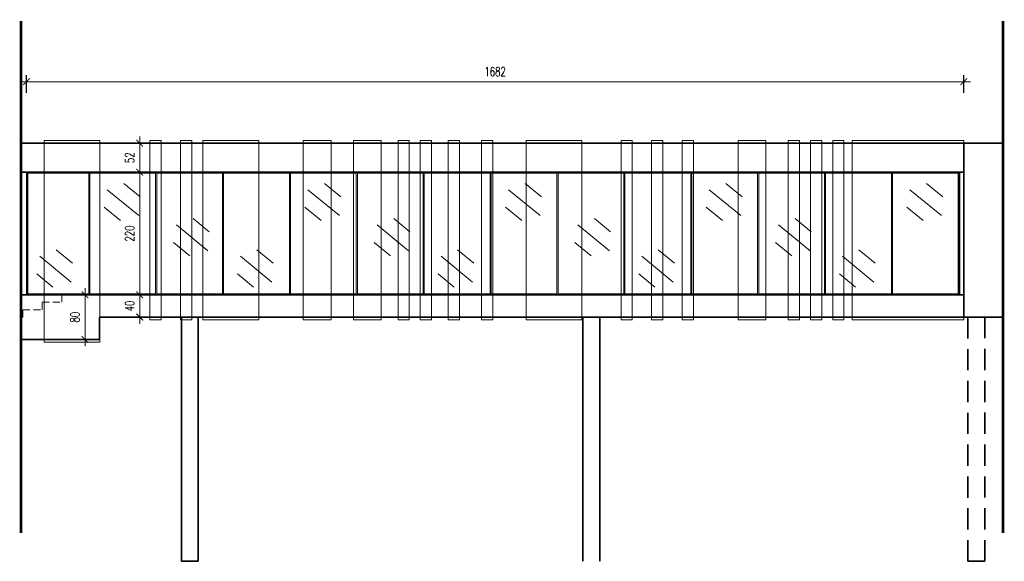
# Model space of a CAD drawing. Header units: inches. Extents: x 0 to 111471, y -105323 to 11070.
# Tile 233 of 256: x 46671 to 48437, y -29800 to -28829. Entities that reach past the tile are written whole.
import ezdxf

# ---------------------------------------------------------------- set-up
doc = ezdxf.new("R2010")
doc.units = ezdxf.units.IN
doc.header["$MEASUREMENT"] = 0
doc.linetypes.add('DASHDOTX2', pattern=[50.8, 25.4, -12.7, 0, -12.7])
doc.linetypes.add('DASHED', pattern=[19.05, 12.7, -6.35])
for name, color, linetype, lineweight in [('888 osie', 5, 'DASHDOTX2', 13), ('888 projektowane elementy', 6, 'Continuous', 13), ('888 sciany', 2, 'Continuous', 35), ('888 sciany istniejące', 2, 'Continuous', 35), ('888 widok', 8, 'Continuous', 0), ('888 wymiary', 1, 'Continuous', 0), ('Wymiary', 85, 'Continuous', 18)]:
    doc.layers.add(name, color=color, linetype=linetype, lineweight=lineweight)
doc.styles.add('TS 100_wymiary', font='romans.shx', dxfattribs={"width": 0.7, "height": 16})
doc.dimstyles.new('Dim Style 100', dxfattribs={"dimtxt": 16, "dimasz": 12, "dimexe": 12, "dimexo": 2, "dimgap": 10, "dimtad": 1, "dimdec": 0, "dimzin": 9, "dimtxsty": 'TS 100_wymiary', "dimblk": 'ARCHTICK', "dimcen": 2.5, "dimdle": 12, "dimclrd": 256, "dimclrt": 2, "dimadec": 0, "dimazin": 2, "dimtfac": 1, "dimtdec": 0, "dimtix": 1, "dimtmove": 2, "dimatfit": 3, "dimfxl": 0, "dimlwd": -1, "dimarcsym": 0})

# ---------------------------------------------------------------- blocks, each defined once
blk = doc.blocks.new('_ArchTick')
at = {"layer": 'Wymiary', "color": 0, "const_width": 0.15}
blk.add_lwpolyline([(-0.5, -0.5), (0.5, 0.5)], dxfattribs=at)
blk = doc.blocks.new('*D796')
at = {"layer": '888 wymiary'}
blk.add_line((46787.9, -29414.4), (46787.9, -29310.4), dxfattribs=at)
at = {"layer": '888 wymiary', "color": 0, "lineweight": -2}
for p, q in [((46807.9, -29322.4), (46775.9, -29322.4)), ((46807.9, -29402.4), (46775.9, -29402.4))]:
    blk.add_line(p, q, dxfattribs=at)
at = {"layer": 'Defpoints', "color": 0}
for p in [(46787.9, -29322.4), (46813.9, -29322.4), (46813.9, -29402.4)]:
    blk.add_point(p, dxfattribs=at)
at = {"layer": '888 wymiary', "linetype": 'ByBlock', "xscale": 12, "yscale": 12, "zscale": 12}
for p, rotation in [((46787.9, -29322.4), 90), ((46787.9, -29402.4), 270)]:
    blk.add_blockref('_ArchTick', p, dxfattribs=dict(at, rotation=rotation))
at = {"layer": '888 wymiary', "color": 2, "ltscale": 0.01, "insert": (46769.9, -29362.4), "char_height": 16, "attachment_point": 5, "rotation": 90, "style": 'TS 100_wymiary'}
blk.add_mtext('80', dxfattribs=at)
blk = doc.blocks.new('*D797')
at = {"layer": '888 wymiary'}
blk.add_line((46886, -29374.2), (46886, -29310.4), dxfattribs=at)
at = {"layer": '888 wymiary', "color": 0, "lineweight": -2}
for p, q in [((46899.8, -29322.4), (46874, -29322.4)), ((46899.8, -29362.2), (46874, -29362.2))]:
    blk.add_line(p, q, dxfattribs=at)
at = {"layer": 'Defpoints', "color": 0}
for p in [(46886, -29322.4), (46901.8, -29322.4), (46901.8, -29362.2)]:
    blk.add_point(p, dxfattribs=at)
at = {"layer": '888 wymiary', "linetype": 'ByBlock', "xscale": 12, "yscale": 12, "zscale": 12}
for p, rotation in [((46886, -29322.4), 90), ((46886, -29362.2), 270)]:
    blk.add_blockref('_ArchTick', p, dxfattribs=dict(at, rotation=rotation))
at = {"layer": '888 wymiary', "color": 2, "ltscale": 0.01, "insert": (46868, -29342.3), "char_height": 16, "attachment_point": 5, "rotation": 90, "style": 'TS 100_wymiary'}
blk.add_mtext('40', dxfattribs=at)
blk = doc.blocks.new('*D798')
at = {"layer": '888 wymiary'}
blk.add_line((46886, -29334.4), (46886, -29090.4), dxfattribs=at)
at = {"layer": '888 wymiary', "color": 0, "lineweight": -2}
for p, q in [((46899.8, -29102.4), (46874, -29102.4)), ((46899.8, -29322.4), (46874, -29322.4))]:
    blk.add_line(p, q, dxfattribs=at)
at = {"layer": 'Defpoints', "color": 0}
for p in [(46886, -29102.4), (46901.8, -29102.4), (46901.8, -29322.4)]:
    blk.add_point(p, dxfattribs=at)
at = {"layer": '888 wymiary', "linetype": 'ByBlock', "xscale": 12, "yscale": 12, "zscale": 12}
for p, rotation in [((46886, -29102.4), 90), ((46886, -29322.4), 270)]:
    blk.add_blockref('_ArchTick', p, dxfattribs=dict(at, rotation=rotation))
at = {"layer": '888 wymiary', "color": 2, "ltscale": 0.01, "insert": (46868, -29212.4), "char_height": 16, "attachment_point": 5, "rotation": 90, "style": 'TS 100_wymiary'}
blk.add_mtext('220', dxfattribs=at)
blk = doc.blocks.new('*D799')
at = {"layer": '888 wymiary'}
blk.add_line((46886, -29114.4), (46886, -29038.4), dxfattribs=at)
at = {"layer": '888 wymiary', "color": 0, "lineweight": -2}
for p, q in [((46899.8, -29050.4), (46874, -29050.4)), ((46899.8, -29102.4), (46874, -29102.4))]:
    blk.add_line(p, q, dxfattribs=at)
at = {"layer": 'Defpoints', "color": 0}
for p in [(46886, -29050.4), (46901.8, -29050.4), (46901.8, -29102.4)]:
    blk.add_point(p, dxfattribs=at)
at = {"layer": '888 wymiary', "linetype": 'ByBlock', "xscale": 12, "yscale": 12, "zscale": 12}
for p, rotation in [((46886, -29050.4), 90), ((46886, -29102.4), 270)]:
    blk.add_blockref('_ArchTick', p, dxfattribs=dict(at, rotation=rotation))
at = {"layer": '888 wymiary', "color": 2, "ltscale": 0.01, "insert": (46868, -29076.4), "char_height": 16, "attachment_point": 5, "rotation": 90, "style": 'TS 100_wymiary'}
blk.add_mtext('52', dxfattribs=at)
blk = doc.blocks.new('*D795')
at = {"layer": '888 wymiary', "color": 0, "lineweight": -2, "ltscale": 0.01}
for p, q in [((46682.8, -28960), (46682.8, -28928)), ((48364.5, -28960), (48364.5, -28928))]:
    blk.add_line(p, q, dxfattribs=at)
at = {"layer": '888 wymiary', "ltscale": 0.01}
blk.add_line((46670.8, -28940), (48376.5, -28940), dxfattribs=at)
at = {"layer": 'Defpoints', "color": 0}
for p in [(48364.5, -28940), (46682.8, -29050.4), (48364.5, -29050.4)]:
    blk.add_point(p, dxfattribs=at)
at = {"layer": '888 wymiary', "linetype": 'ByBlock', "xscale": 12, "yscale": 12, "zscale": 12, "rotation": 180}
blk.add_blockref('_ArchTick', (46682.8, -28940), dxfattribs=at)
at = {"layer": '888 wymiary', "linetype": 'ByBlock', "xscale": 12, "yscale": 12, "zscale": 12}
blk.add_blockref('_ArchTick', (48364.5, -28940), dxfattribs=at)
at = {"layer": '888 wymiary', "color": 2, "ltscale": 0.01, "insert": (47523.6, -28922), "char_height": 16, "attachment_point": 5, "style": 'TS 100_wymiary'}
blk.add_mtext('1682', dxfattribs=at)

msp = doc.modelspace()

# ---------------------------------------------------------------- linework, layer by layer
at = {"layer": '888 osie', "const_width": 5}
for points in [[(46673.217, -28831.264), (46673.217, -29749.57)], [(48434.599, -28831.264), (48434.599, -29749.57)]]:
    msp.add_lwpolyline(points, dxfattribs=at)
at = {"layer": '888 projektowane elementy'}
for points in [[(46714.458, -29407.376), (46814.458, -29407.376), (46814.458, -29045.376), (46714.458, -29045.376)], [(46904.458, -29367.376), (46924.458, -29367.376), (46924.458, -29045.376), (46904.458, -29045.376)], [(46959.458, -29367.376), (46979.458, -29367.376), (46979.458, -29045.376), (46959.458, -29045.376)], [(47099.458, -29367.376), (46999.458, -29367.376), (46999.458, -29045.376), (47099.458, -29045.376)], [(47229.458, -29367.376), (47179.457, -29367.376), (47179.458, -29045.376), (47229.458, -29045.376)], [(47319.458, -29367.376), (47269.458, -29367.376), (47269.458, -29045.376), (47319.458, -29045.376)], [(47349.458, -29367.376), (47369.458, -29367.376), (47369.458, -29045.376), (47349.458, -29045.376)], [(47389.458, -29367.376), (47409.458, -29367.376), (47409.458, -29045.376), (47389.458, -29045.376)], [(47439.457, -29367.376), (47459.458, -29367.376), (47459.458, -29045.376), (47439.458, -29045.376)], [(47499.458, -29367.376), (47519.458, -29367.376), (47519.458, -29045.376), (47499.458, -29045.376)], [(47679.458, -29367.376), (47579.432, -29367.376), (47579.458, -29045.376), (47679.458, -29045.376)], [(47749.458, -29367.376), (47769.458, -29367.376), (47769.458, -29045.376), (47749.458, -29045.376)], [(47804.458, -29367.376), (47824.458, -29367.376), (47824.458, -29045.376), (47804.458, -29045.376)], [(47859.458, -29367.376), (47879.458, -29367.376), (47879.458, -29045.376), (47859.414, -29045.376)], [(48009.458, -29367.376), (47959.458, -29367.376), (47959.458, -29045.376), (48009.458, -29045.376)], [(48049.458, -29367.376), (48069.458, -29367.376), (48069.458, -29045.376), (48049.458, -29045.376)], [(48089.458, -29367.376), (48109.458, -29367.376), (48109.458, -29045.376), (48089.458, -29045.376)], [(48129.457, -29367.376), (48149.458, -29367.376), (48149.458, -29045.376), (48129.458, -29045.376)], [(48164.458, -29367.376), (48364.458, -29367.376), (48364.458, -29045.376), (48164.458, -29045.376)]]:
    msp.add_lwpolyline(points, close=True, dxfattribs=at)
at = {"layer": '888 sciany'}
msp.add_lwpolyline([(46673.08, -29322.376), (48364.458, -29322.376)], dxfattribs=at)
at = {"layer": '888 sciany istniejące', "ltscale": 0.01}
for p, q in [((48364.458, -29362.376), (48364.458, -29050.376)), ((48434.611, -29362.376), (48434.611, -29050.376)), ((48356.553, -29102.376), (48356.553, -29322.376))]:
    msp.add_line(p, q, dxfattribs=at)
for points in [[(48434.611, -29050.376), (46673.217, -29050.376)], [(46673.217, -29402.376), (46673.217, -29050.376)], [(48364.458, -29102.376), (46673.217, -29102.376)], [(46683.572, -29322.376), (46683.572, -29102.376)], [(46813.906, -29362.376), (46813.906, -29402.376), (46673.217, -29402.376)], [(48434.611, -29362.376), (46813.906, -29362.376)]]:
    msp.add_lwpolyline(points, dxfattribs=at)
at = {"layer": '888 sciany istniejące'}
for points in [[(46991.195, -29800.376), (46991.195, -29362.376), (46961.195, -29362.376), (46961.195, -29800.376), (46991.195, -29800.376)], [(47711.195, -29800.376), (47711.195, -29362.376), (47681.195, -29362.376), (47681.195, -29800.376)]]:
    msp.add_lwpolyline(points, dxfattribs=at)
at = {"layer": '888 sciany istniejące', "linetype": 'DASHED', "ltscale": 3}
msp.add_lwpolyline([(48401.962, -29362.376), (48371.962, -29362.376), (48371.962, -29800.376), (48401.962, -29800.376)], close=True, dxfattribs=at)
at = {"layer": '888 widok', "ltscale": 0.01}
for p, q in [((46794.544, -29320.376), (46794.544, -29104.376)), ((46796.553, -29104.376), (46796.553, -29320.376)), ((46796.553, -29320.376), (46796.553, -29104.376)), ((46914.544, -29320.376), (46914.544, -29104.376)), ((46916.553, -29104.376), (46916.553, -29320.376)), ((46916.553, -29320.376), (46916.553, -29104.376)), ((47034.544, -29320.376), (47034.544, -29104.376)), ((47036.553, -29104.376), (47036.553, -29320.376)), ((47036.553, -29320.376), (47036.553, -29104.376)), ((47154.544, -29320.376), (47154.544, -29104.376)), ((47156.553, -29104.376), (47156.553, -29320.376)), ((47156.553, -29320.376), (47156.553, -29104.376)), ((47274.544, -29320.376), (47274.544, -29104.376)), ((47276.553, -29104.376), (47276.553, -29320.376)), ((47276.553, -29320.376), (47276.553, -29104.376)), ((47394.544, -29320.376), (47394.544, -29104.376)), ((47396.553, -29104.376), (47396.553, -29320.376)), ((47396.553, -29320.376), (47396.553, -29104.376)), ((47514.544, -29320.376), (47514.544, -29104.376)), ((47516.553, -29104.376), (47516.553, -29320.376)), ((47516.553, -29320.376), (47516.553, -29104.376)), ((47634.544, -29320.376), (47634.544, -29104.376)), ((47636.553, -29104.376), (47636.553, -29320.376)), ((47636.553, -29320.376), (47636.553, -29104.376)), ((47754.544, -29320.376), (47754.544, -29104.376)), ((47756.553, -29104.376), (47756.553, -29320.376)), ((47756.553, -29320.376), (47756.553, -29104.376)), ((47874.544, -29320.376), (47874.544, -29104.376)), ((47876.553, -29104.376), (47876.553, -29320.376)), ((47876.553, -29320.376), (47876.553, -29104.376)), ((47994.544, -29320.376), (47994.544, -29104.376)), ((47996.553, -29104.376), (47996.553, -29320.376)), ((47996.553, -29320.376), (47996.553, -29104.376)), ((48114.544, -29320.376), (48114.544, -29104.376)), ((48116.553, -29104.376), (48116.553, -29320.376)), ((48116.553, -29320.376), (48116.553, -29104.376)), ((48234.544, -29320.376), (48234.544, -29104.376)), ((48236.553, -29104.376), (48236.553, -29320.376)), ((48236.553, -29320.376), (48236.553, -29104.376)), ((48236.553, -29104.376), (48236.553, -29320.376)), ((48354.544, -29104.376), (48354.544, -29320.376)), ((48356.553, -29322.223), (48356.553, -29102.376))]:
    msp.add_line(p, q, dxfattribs=at)
for points in [[(46794.544, -29320.376), (46685.572, -29320.376), (46685.572, -29104.376), (46794.544, -29104.376)], [(46914.544, -29104.376), (46796.553, -29104.376)], [(47034.544, -29104.376), (46916.553, -29104.376)], [(47154.544, -29104.376), (47036.553, -29104.376)], [(47274.544, -29104.376), (47156.553, -29104.376)], [(47394.544, -29104.376), (47276.553, -29104.376)], [(47514.544, -29104.376), (47396.553, -29104.376)], [(47634.544, -29104.376), (47516.553, -29104.376)], [(47754.544, -29104.376), (47636.553, -29104.376)], [(47874.544, -29104.376), (47756.553, -29104.376)], [(47994.544, -29104.376), (47876.553, -29104.376)], [(48114.544, -29104.376), (47996.553, -29104.376)], [(48234.544, -29104.376), (48116.553, -29104.376)], [(48354.544, -29104.376), (48236.553, -29104.376)], [(46857.517, -29122.459), (46886.569, -29146.326)], [(47217.517, -29122.459), (47246.569, -29146.326)], [(47577.517, -29122.459), (47606.569, -29146.326)], [(47937.517, -29122.459), (47966.569, -29146.326)], [(48297.517, -29122.459), (48326.569, -29146.326)], [(46827.754, -29133.882), (46884.214, -29180.267)], [(47187.754, -29133.882), (47244.214, -29180.267)], [(47547.754, -29133.882), (47604.214, -29180.267)], [(47907.754, -29133.882), (47964.214, -29180.267)], [(48267.754, -29133.882), (48324.214, -29180.267)], [(46822.324, -29165.297), (46851.375, -29189.164)], [(47182.324, -29165.297), (47211.375, -29189.164)], [(47542.324, -29165.297), (47571.375, -29189.164)], [(47902.324, -29165.297), (47931.375, -29189.164)], [(48262.324, -29165.297), (48291.375, -29189.164)], [(46952.065, -29196.965), (47008.525, -29243.35)], [(46981.828, -29185.542), (47010.88, -29209.409)], [(47312.065, -29196.965), (47368.525, -29243.35)], [(47341.828, -29185.542), (47370.88, -29209.409)], [(47672.065, -29196.965), (47728.525, -29243.35)], [(47701.828, -29185.542), (47730.88, -29209.409)], [(48032.065, -29196.965), (48088.525, -29243.35)], [(48061.828, -29185.542), (48090.88, -29209.409)], [(46946.635, -29228.38), (46975.686, -29252.247)], [(47306.635, -29228.38), (47335.686, -29252.247)], [(47666.635, -29228.38), (47695.686, -29252.247)], [(48026.635, -29228.38), (48055.686, -29252.247)], [(46736.41, -29241.827), (46765.461, -29265.694)], [(47096.41, -29241.827), (47125.461, -29265.694)], [(47456.41, -29241.827), (47485.461, -29265.694)], [(47816.41, -29241.827), (47845.461, -29265.694)], [(48176.41, -29241.827), (48205.461, -29265.694)], [(46706.646, -29253.25), (46763.107, -29299.635)], [(47066.646, -29253.25), (47123.107, -29299.635)], [(47426.646, -29253.25), (47483.107, -29299.635)], [(47786.646, -29253.25), (47843.107, -29299.635)], [(48146.646, -29253.25), (48203.107, -29299.635)], [(46701.217, -29284.665), (46730.268, -29308.532)], [(47061.217, -29284.665), (47090.268, -29308.532)], [(47421.217, -29284.665), (47450.268, -29308.532)], [(47781.217, -29284.665), (47810.268, -29308.532)], [(48141.217, -29284.665), (48170.268, -29308.532)], [(46796.553, -29320.376), (46914.544, -29320.376)], [(46916.553, -29320.376), (47034.544, -29320.376)], [(47036.553, -29320.376), (47154.544, -29320.376)], [(47156.553, -29320.376), (47274.544, -29320.376)], [(47276.553, -29320.376), (47394.544, -29320.376)], [(47396.553, -29320.376), (47514.544, -29320.376)], [(47516.553, -29320.376), (47634.544, -29320.376)], [(47636.553, -29320.376), (47754.544, -29320.376)], [(47756.553, -29320.376), (47874.544, -29320.376)], [(47876.553, -29320.376), (47994.544, -29320.376)], [(47996.553, -29320.376), (48114.544, -29320.376)], [(48116.553, -29320.376), (48234.544, -29320.376)], [(48236.553, -29320.376), (48354.544, -29320.376)]]:
    msp.add_lwpolyline(points, dxfattribs=at)
at = {"layer": '888 widok', "linetype": 'DASHED'}
msp.add_lwpolyline([(46673.217, -29362.375), (46676.233, -29362.375), (46676.233, -29349.042), (46711.233, -29349.042), (46711.233, -29335.709), (46746.233, -29335.709), (46746.233, -29322.376), (46781.233, -29322.376)], dxfattribs=at)

# ---------------------------------------------------------------- dimensions: what is measured, and where the dimension line sits
at = {"layer": '888 wymiary', "ltscale": 0.01}
dim = msp.add_linear_dim(base=(48364.458, -28940.029), p1=(46682.785, -29050.376), p2=(48364.458, -29050.376), dimstyle='Dim Style 100', dxfattribs=at)
dim.commit()
dim.dimension.update_dxf_attribs({"geometry": '*D795', "text_midpoint": (47523.621, -28922.029)})
at = {"layer": '888 wymiary'}
for base, p1, p2, picture, middle in [((46886.038, -29050.376), (46901.803, -29102.376), (46901.803, -29050.376), '*D799', (46868.038, -29076.376)), ((46886.038, -29102.376), (46901.803, -29322.376), (46901.803, -29102.376), '*D798', (46868.038, -29212.376)), ((46787.919, -29322.376), (46813.906, -29402.376), (46813.906, -29322.376), '*D796', (46769.919, -29362.376)), ((46886.038, -29322.376), (46901.803, -29362.182), (46901.803, -29322.376), '*D797', (46868.038, -29342.279))]:
    dim = msp.add_linear_dim(base=base, p1=p1, p2=p2, angle=90, dimstyle='Dim Style 100', dxfattribs=at)
    dim.commit()
    dim.dimension.update_dxf_attribs({"geometry": picture, "text_midpoint": middle})

doc.saveas('drawing.dxf')
